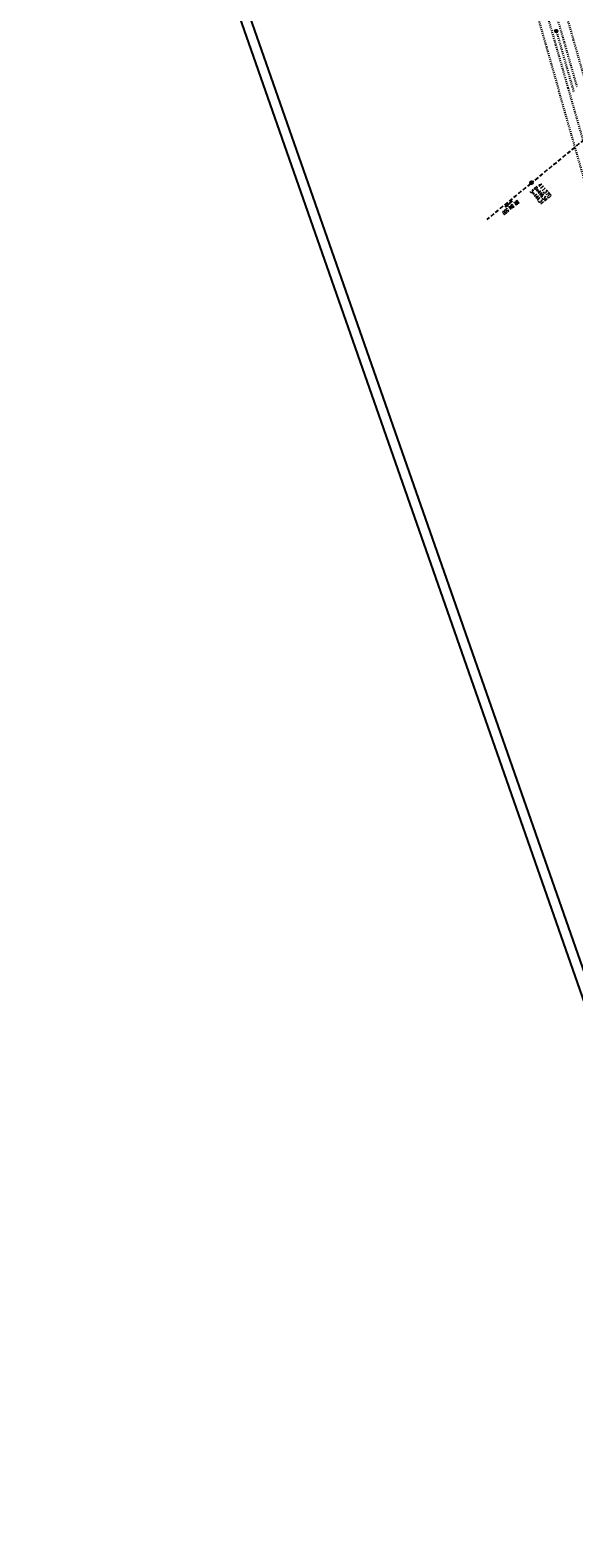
# Model space of a CAD drawing. Extents: x 446740 to 447511, y 442825 to 444035.
# Tile 1 of 23: x 446740 to 447015, y 442825 to 443587. Entities that reach past the tile are written whole.
import ezdxf
from ezdxf.enums import TextEntityAlignment as Align

# ---------------------------------------------------------------- set-up
doc = ezdxf.new("R2010")
doc.units = 0
doc.header["$LTSCALE"] = 2
doc.header["$MEASUREMENT"] = 0
for name, pattern in [('ACAD_ISO03W100', [0.5, 0.25, -0.25]), ('ACAD_ISO10W100W', [0.5, 0.25, -0.25]), ('AUSGEZOGEN', [0]), ('GESTRICH-X2', [1.5, 1, -0.5]), ('STRICHLINIEX2', [0.5, 0.25, -0.25])]:
    doc.linetypes.add(name, pattern=pattern)
doc.layers.get('0').update_dxf_attribs({"linetype": 'AUSGEZOGEN'})
for name, color, linetype in [('Bahnachse', 7, 'CONTINUOUS'), ('Gleisachsen', 7, 'CONTINUOUS'), ('Ingenieurbauwerke', 15, 'CONTINUOUS'), ('KANAL', 7, 'GESTRICH-X2'), ('PFEIL', 7, 'CONTINUOUS'), ('Planeinteilung', 6, 'CONTINUOUS'), ('RAHMEN', 250, 'AUSGEZOGEN'), ('SCHACHTNR', 6, 'CONTINUOUS'), ('SCHSYMBOL', 7, 'AUSGEZOGEN'), ('TEXTO', 4, 'CONTINUOUS')]:
    doc.layers.add(name, color=color, linetype=linetype)
doc.styles.add('ROMANS', font='romans.shx', dxfattribs={"width": 0.8})

# ---------------------------------------------------------------- blocks, each defined once
blk = doc.blocks.new('1135420')
blk.add_line((0, 0), (1135, 0))
at = {"layer": 'RAHMEN'}
blk.add_line((25, 5), (950, 5), dxfattribs=at)
blk = doc.blocks.new('GST')
at = {"color": 0}
blk.add_circle((0, 0), 0.75, dxfattribs=at)
blk.add_point((0, 0), dxfattribs=at)
blk = doc.blocks.new('10')
blk.add_blockref('GST', (0, 0))
blk = doc.blocks.new('PFEIL2')
at = {"color": 0}
for p, q in [((0.88, 0), (-2.4, -0.01)), ((0.88, -0.27), (0.88, 0.28)), ((0.88, 0.28), (2.43, 0.01)), ((0.91, 0.27), (0.88, 0.26)), ((0.97, 0.26), (0.88, 0.25)), ((1.02, 0.25), (0.88, 0.23)), ((1.07, 0.24), (0.88, 0.21)), ((1.13, 0.23), (0.88, 0.19)), ((1.18, 0.22), (0.88, 0.17)), ((1.24, 0.21), (0.88, 0.15)), ((1.29, 0.21), (0.88, 0.14)), ((1.34, 0.2), (0.88, 0.12)), ((1.4, 0.19), (0.88, 0.1)), ((1.45, 0.18), (0.88, 0.08)), ((1.51, 0.17), (0.88, 0.06)), ((1.56, 0.16), (0.88, 0.04)), ((1.61, 0.15), (0.88, 0.02)), ((1.67, 0.14), (0.88, 0.01)), ((1.72, 0.13), (0.88, -0.01)), ((1.78, 0.12), (0.88, -0.03)), ((1.83, 0.11), (0.88, -0.05)), ((1.88, 0.1), (0.88, -0.07)), ((1.94, 0.09), (0.88, -0.09)), ((2.05, 0.08), (0.88, -0.12)), ((1.99, 0.08), (0.88, -0.11)), ((2.1, 0.07), (0.88, -0.14)), ((2.15, 0.06), (0.88, -0.16)), ((2.21, 0.05), (0.88, -0.18)), ((2.26, 0.04), (0.88, -0.2)), ((2.32, 0.03), (0.88, -0.22)), ((2.37, 0.02), (0.88, -0.23)), ((2.42, 0.01), (0.88, -0.25)), ((2.43, 0.01), (0.88, -0.27))]:
    blk.add_line(p, q, dxfattribs=at)

msp = doc.modelspace()

# ---------------------------------------------------------------- linework, layer by layer
at = {"layer": 'Bahnachse', "linetype": 'ACAD_ISO10W100W'}
for p, q in [((447006.22, 443586.12), (447014.23, 443558.1)), ((447014.11, 443558.57), (447014.95, 443555.61))]:
    msp.add_line(p, q, dxfattribs=at)
at = {"layer": 'Bahnachse', "linetype": 'Continuous'}
msp.add_ellipse((447006.03, 443586.74), major_axis=(-0.46, 0.46), ratio=1, start_param=2.598779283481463, end_param=8.881964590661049, dxfattribs=at)
at = {"layer": 'Gleisachsen', "linetype": 'ACAD_ISO03W100'}
for p, q in [((446969.08, 443707.23), (447005.73, 443579.68)), ((446973.41, 443708.47), (447010.05, 443580.91)), ((447010.06, 443580.91), (447016.39, 443558.72)), ((447005.73, 443579.68), (447012.07, 443557.48)), ((447011.95, 443557.95), (447037.64, 443467.98))]:
    msp.add_line(p, q, dxfattribs=at)
at = {"layer": 'Ingenieurbauwerke', "linetype": 'ACAD_ISO03W100'}
for p, q in [((446964.47, 443705.9), (447001.11, 443578.36)), ((446978.02, 443709.79), (447014.67, 443582.23)), ((447014.67, 443582.23), (447021.01, 443560.04)), ((447001.11, 443578.36), (447007.45, 443556.16))]:
    msp.add_line(p, q, dxfattribs=at)
at = {"layer": 'Ingenieurbauwerke', "linetype": 'STRICHLINIEX2'}
for p, q in [((447010.59, 443545.35), (447007.3, 443556.8)), ((447021.09, 443508.67), (447010.59, 443545.35))]:
    msp.add_line(p, q, dxfattribs=at)
at = {"layer": 'KANAL'}
for p, q in [((447050.16, 443556.42), (446994.13, 443510.45)), ((446992.97, 443509.5), (446970.98, 443491.46))]:
    msp.add_line(p, q, dxfattribs=at)

# ---------------------------------------------------------------- block references
at = {"layer": 'PFEIL', "rotation": 219.0166989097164}
msp.add_blockref('PFEIL2', (446982.05, 443499.29), dxfattribs=at)
at = {"layer": 'Planeinteilung', "linetype": 'Continuous', "rotation": 289.2892292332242}
msp.add_blockref('1135420', (446739.88, 443896.21), dxfattribs=at)
at = {"layer": 'SCHSYMBOL', "rotation": 267.3622222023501}
msp.add_blockref('10', (446993.55, 443509.97), dxfattribs=at)

# ---------------------------------------------------------------- texts
at = {"layer": 'SCHACHTNR', "style": 'ROMANS'}
for s, height, width, p in [('S=444.31', 1.8, 0.6, (446992.76, 443505.5)), ('D=446.54', 1.8, 0.6, (446994.64, 443507.14)), ('411370', 2, 0.7, (446996.56, 443508.76))]:
    msp.add_text(s, height=height, rotation=310.53908, dxfattribs=dict(at, width=width)).set_placement(p)
at = {"layer": 'TEXTO', "style": 'ROMANS', "width": 0.6}
msp.add_text('BR DN 500', height=1.8, rotation=219.0167, dxfattribs=at).set_placement((446982.46, 443498.21), align=Align.CENTER)

doc.saveas('drawing.dxf')
